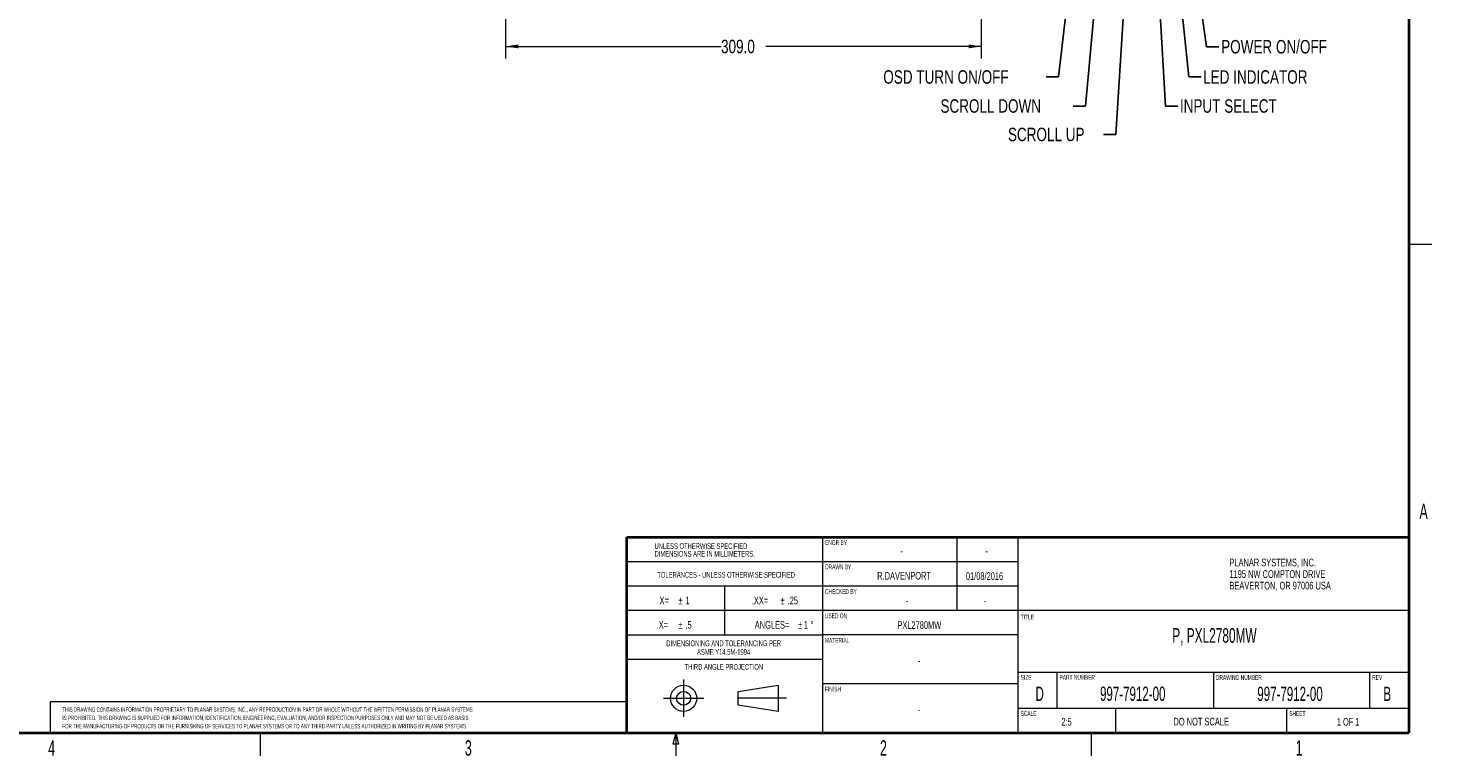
# Model space of a CAD drawing. Header units: millimetres. Extents: x 19 to 844, y 7 to 552.
# Tile 167 of 175: x 479 to 844, y 7 to 196. Entities that reach past the tile are written whole.
import ezdxf

# ---------------------------------------------------------------- set-up
doc = ezdxf.new("R2010")
doc.units = ezdxf.units.MM
doc.linetypes.add('CENTERX2', pattern=[20.32, 12.7, -2.54, 2.54, -2.54])
doc.styles.add('SLDTEXTSTYLE0', font='TXT', dxfattribs={"width": 0.75})
doc.styles.add('SLDTEXTSTYLE1', font='TXT', dxfattribs={"width": 0.605})
doc.styles.add('SLDTEXTSTYLE2', font='TXT', dxfattribs={"width": 0.57})
doc.dimstyles.new('SLDDIMSTYLE0', dxfattribs={"dimtxt": 3.5, "dimasz": 3.302, "dimexe": 0, "dimexo": 0.0625, "dimgap": 0.875, "dimtad": 0, "dimtih": 1, "dimtoh": 1, "dimdec": 1, "dimlfac": 2.5, "dimrnd": 1e-09, "dimzin": 4, "dimdsep": 46, "dimtxsty": 'SLDTEXTSTYLE0', "dimsah": 1, "dimcen": 0.09, "dimadec": 0, "dimazin": 1, "dimtfac": 1, "dimtdec": 1, "dimtofl": 0, "dimtmove": 0, "dimatfit": 3, "dimfxl": 0, "dimfrac": 2, "dimtolj": 1, "dimtzin": 12, "dimarcsym": 0})
doc.dimstyles.new('SLDDIMSTYLE2', dxfattribs={"dimtxt": 0.18, "dimasz": 3.302, "dimexe": 0, "dimexo": 0.0625, "dimgap": 0, "dimtad": 0, "dimtih": 1, "dimtoh": 1, "dimdec": 0, "dimrnd": 1e-09, "dimzin": 0, "dimdsep": 46, "dimtxsty": 'Standard', "dimsah": 1, "dimcen": 0.09, "dimadec": 0, "dimazin": 0, "dimtfac": 3.302, "dimtdec": 0, "dimtofl": 0, "dimtmove": 0, "dimatfit": 3, "dimfxl": 0, "dimfrac": 2, "dimtolj": 1, "dimtzin": 0, "dimarcsym": 0})

# ---------------------------------------------------------------- blocks, each defined once
blk = doc.blocks.new('SW_NOTE_1')
at = {"color": 0, "linetype": 'Continuous', "lineweight": 0, "char_height": 1.15, "attachment_point": 1, "style": 'SLDTEXTSTYLE1'}
for s, insert in [('THIS DRAWING CONTAINS INFORMATION PROPRIETARY TO PLANAR SYSTEMS, INC., ANY REPRODUCTION IN PART OR WHOLE WITHOUT THE WRITTEN PERMISSION OF PLANAR SYSTEMS', (0, 1.48)), ('IS PROHIBITED. THIS DRAWING IS SUPPLIED FOR INFORMATION, IDENTIFICATION, ENGINEERING, EVALUATION, AND/OR INSPECTION PURPOSES ONLY AND MAY NOT BE USED AS BASIS', (0, -0.67)), ('FOR THE MANUFACTURING OF PRODUCTS OR THE FURNISHING OF SERVICES TO PLANAR SYSTEMS OR TO ANY THIRD PARTY UNLESS AUTHORIZED IN WRITING BY PLANAR SYSTEMS.', (0, -2.82))]:
    blk.add_mtext(s, dxfattribs=dict(at, insert=insert))
blk = doc.blocks.new('SW_NOTE_2')
at = {"color": 0, "linetype": 'Continuous', "lineweight": 0, "char_height": 2, "attachment_point": 1, "style": 'SLDTEXTSTYLE1'}
for s, insert in [('PLANAR SYSTEMS, INC.', (0, 2.58)), ('1195 NW COMPTON DRIVE', (0, -0.42)), ('BEAVERTON, OR 97006 USA', (0, -3.42))]:
    blk.add_mtext(s, dxfattribs=dict(at, insert=insert))
blk = doc.blocks.new('SW_NOTE_3')
at = {"color": 0, "linetype": 'Continuous', "lineweight": 0, "char_height": 1.5, "attachment_point": 2, "style": 'SLDTEXTSTYLE1'}
for s, insert in [('DIMENSIONING AND TOLERANCING PER', (19.8, 1.93)), ('ASME Y14.5M-1994', (19.8, -0.32))]:
    blk.add_mtext(s, dxfattribs=dict(at, insert=insert))
blk = doc.blocks.new('SW_NOTE_4')
at = {"color": 0, "linetype": 'Continuous', "lineweight": 0, "char_height": 1.5, "attachment_point": 1, "style": 'SLDTEXTSTYLE1'}
for s, insert in [('UNLESS OTHERWISE SPECIFIED', (0, 1.93)), ('DIMENSIONS ARE IN MILLIMETERS.', (0, -0.07))]:
    blk.add_mtext(s, dxfattribs=dict(at, insert=insert))
blk = doc.blocks.new('SW_NOTE_5')
at = {"color": 0, "linetype": 'Continuous', "lineweight": 0, "char_height": 2, "attachment_point": 3, "style": 'SLDTEXTSTYLE1'}
for s, insert in [('ANGLES=', (12.5, 2.58)), ('%%p', (15.85, 2.58)), ('1', (17.37, 2.58)), ('%%d', (18.8, 2.58))]:
    blk.add_mtext(s, dxfattribs=dict(at, insert=insert))
blk = doc.blocks.new('SW_NOTE_6')
at = {"color": 0, "linetype": 'Continuous', "lineweight": 0, "char_height": 2, "attachment_point": 1, "style": 'SLDTEXTSTYLE1'}
for s, insert in [('.XX=', (0, 2.58)), ('%%p', (7.46, 2.58)), ('.25', (9.3, 2.58))]:
    blk.add_mtext(s, dxfattribs=dict(at, insert=insert))
blk = doc.blocks.new('SW_NOTE_7')
at = {"color": 0, "linetype": 'Continuous', "lineweight": 0, "char_height": 2, "attachment_point": 1, "style": 'SLDTEXTSTYLE1'}
for s, insert in [('.X=', (0, 2.58)), ('%%p', (5.63, 2.58)), ('.5', (7.47, 2.58))]:
    blk.add_mtext(s, dxfattribs=dict(at, insert=insert))
blk = doc.blocks.new('SW_NOTE_8')
at = {"color": 0, "linetype": 'Continuous', "lineweight": 0, "char_height": 2, "attachment_point": 1, "style": 'SLDTEXTSTYLE1'}
for s, insert in [('X=', (0, 2.58)), ('%%p', (4.93, 2.58)), ('1', (6.77, 2.58))]:
    blk.add_mtext(s, dxfattribs=dict(at, insert=insert))
blk = doc.blocks.new('_D')
at = {"color": 7, "linetype": 'Continuous', "lineweight": 0}
for p, q in [((603.51, 199.44), (603.51, 187.88)), ((727.1, 199.44), (727.1, 187.88)), ((603.51, 191.06), (659.48, 191.06)), ((727.1, 191.06), (671.12, 191.06))]:
    blk.add_line(p, q, dxfattribs=at)
for points in [[(603.51, 191.06), (606.81, 190.55), (606.81, 191.56)], [(727.1, 191.06), (723.8, 191.56), (723.8, 190.55)]]:
    blk.add_solid(points, dxfattribs=at)
at = {"color": 7, "linetype": 'Continuous', "lineweight": 0, "insert": (659.48, 192.79), "char_height": 3.5, "attachment_point": 1, "style": 'SLDTEXTSTYLE0'}
blk.add_mtext('309.0', dxfattribs=at)

msp = doc.modelspace()

# ---------------------------------------------------------------- linework, layer by layer
at = {"color": 7, "linetype": 'Continuous', "lineweight": 40}
for p, q in [((838.2, 546.1), (838.2, 12.7)), ((635, 12.7), (635, 63.5)), ((635, 63.5), (838.2, 63.5)), ((25.4, 12.7), (838.2, 12.7))]:
    msp.add_line(p, q, dxfattribs=at)
at = {"color": 7, "linetype": 'Continuous', "lineweight": 0}
for p, q in [((838.2, 139.7), (844.2, 139.7)), ((685.8, 63.5), (685.8, 12.7)), ((720.725, 63.5), (720.725, 44.45)), ((736.6, 63.5), (736.6, 12.7)), ((685.8, 57.15), (635, 57.15)), ((736.6, 57.15), (685.8, 57.15)), ((685.8, 50.8), (635, 50.8)), ((660.4, 50.8), (660.4, 38.1)), ((736.6, 50.8), (685.8, 50.8)), ((685.8, 44.45), (635, 44.45)), ((838.2, 44.45), (685.8, 44.45)), ((635, 38.1), (685.8, 38.1)), ((736.6, 38.1), (685.8, 38.1)), ((685.8, 31.75), (635, 31.75)), ((736.6, 28.448), (838.2, 28.448)), ((746.76, 28.448), (746.76, 19.05)), ((787.4, 28.448), (787.4, 19.05)), ((828.04, 19.05), (828.04, 28.448)), ((663.956, 23.456), (674.3, 25.047)), ((663.956, 19.836), (663.956, 23.456)), ((674.3, 25.047), (674.3, 18.246)), ((736.6, 25.4), (685.8, 25.4)), ((674.3, 18.246), (663.956, 19.836)), ((736.6, 19.05), (838.2, 19.05)), ((762, 19.05), (762, 12.7)), ((806.45, 19.05), (806.45, 12.7)), ((539.75, 12.7), (539.75, 6.7)), ((647.7, 12.7), (646.95, 9.7)), ((647.7, 12.7), (647.7, 6.7)), ((647.7, 12.7), (648.45, 9.7)), ((755.65, 12.7), (755.65, 6.7)), ((648.45, 9.7), (646.95, 9.7))]:
    msp.add_line(p, q, dxfattribs=at)
at = {"color": 7, "linetype": 'CENTERX2', "lineweight": 0}
for p, q in [((649.75, 26.561), (649.75, 16.829)), ((644.53, 21.646), (655.017, 21.646)), ((676.475, 21.646), (661.954, 21.646))]:
    msp.add_line(p, q, dxfattribs=at)
at = {"color": 7, "linetype": 'Continuous', "lineweight": 15}
for p, q in [((485.14, 20.7), (485.14, 12.7)), ((635, 20.7), (485.14, 20.7))]:
    msp.add_line(p, q, dxfattribs=at)
at = {"color": 7, "linetype": 'Continuous', "lineweight": 0}
for radius in [3.4, 1.81]:
    msp.add_circle((649.75, 21.646), radius, dxfattribs=at)

# ---------------------------------------------------------------- block references
for name, p in [('SW_NOTE_4', (642.198, 60.022)), ('SW_NOTE_2', (791.585, 55.356)), ('SW_NOTE_8', (643.505, 45.496)), ('SW_NOTE_6', (667.482, 45.494)), ('SW_NOTE_7', (642.766, 39.156)), ('SW_NOTE_5', (664.718, 39.156)), ('SW_NOTE_3', (640.349, 34.765)), ('SW_NOTE_1', (488.323, 17.81))]:
    msp.add_blockref(name, p, dxfattribs=at)

# ---------------------------------------------------------------- texts
for s, insert, char_height, attachment_point, style in [('POWER ON/OFF', (789.431, 192.72), 3.5, 1, 'SLDTEXTSTYLE0'), ('OSD TURN ON/OFF', (701.637, 184.86), 3.5, 1, 'SLDTEXTSTYLE0'), ('LED INDICATOR', (784.764, 184.86), 3.5, 1, 'SLDTEXTSTYLE0'), ('SCROLL DOWN', (716.49, 177.318), 3.5, 1, 'SLDTEXTSTYLE0'), ('INPUT SELECT', (778.718, 177.318), 3.5, 1, 'SLDTEXTSTYLE0'), ('SCROLL UP', (734.027, 169.926), 3.5, 1, 'SLDTEXTSTYLE0'), ('A', (842.036, 72.224), 4, 2, 'SLDTEXTSTYLE1'), ('ENGR BY', (686.519, 62.743), 1.25, 1, 'SLDTEXTSTYLE1'), ('-', (706.348, 60.92), 2, 2, 'SLDTEXTSTYLE1'), ('-', (728.518, 60.924), 2, 2, 'SLDTEXTSTYLE1'), ('DRAWN BY', (686.519, 56.42), 1.25, 1, 'SLDTEXTSTYLE1'), ('TOLERANCES - UNLESS OTHERWISE SPECIFIED', (660.794, 54.495), 1.5, 2, 'SLDTEXTSTYLE1'), ('R.DAVENPORT', (707.042, 54.491), 2, 2, 'SLDTEXTSTYLE1'), ('01/08/2016', (727.943, 54.41), 2, 2, 'SLDTEXTSTYLE1'), ('CHECKED BY', (686.519, 50.043), 1.25, 1, 'SLDTEXTSTYLE1'), ('-', (707.814, 48.09), 2, 2, 'SLDTEXTSTYLE1'), ('-', (728.107, 48.061), 2, 2, 'SLDTEXTSTYLE1'), ('USED ON', (686.471, 43.72), 1.25, 1, 'SLDTEXTSTYLE1'), ('PXL2780MW', (710.995, 41.663), 2, 2, 'SLDTEXTSTYLE1'), ('TITLE', (737.346, 43.387), 1.25, 1, 'SLDTEXTSTYLE1'), ('MATERIAL', (686.486, 37.323), 1.25, 1, 'SLDTEXTSTYLE1'), ('P, PXL2780MW', (787.69, 39.883), 3.81, 2, 'SLDTEXTSTYLE1'), ('THIRD ANGLE PROJECTION', (660.195, 30.559), 1.5, 2, 'SLDTEXTSTYLE1'), ('-', (710.981, 32.418), 2, 2, 'SLDTEXTSTYLE1'), ('SIZE', (737.347, 27.717), 1.25, 1, 'SLDTEXTSTYLE1'), ('PART NUMBER', (747.434, 27.717), 1.25, 1, 'SLDTEXTSTYLE1'), ('DRAWING NUMBER', (788.059, 27.672), 1.25, 1, 'SLDTEXTSTYLE1'), ('REV', (828.692, 27.679), 1.25, 1, 'SLDTEXTSTYLE1'), ('FINISH', (686.499, 24.671), 1.25, 1, 'SLDTEXTSTYLE1'), ('D', (742.273, 24.68), 3.704, 2, 'SLDTEXTSTYLE1'), ('997-7912-00', (766.455, 24.68), 3.70417, 2, 'SLDTEXTSTYLE1'), ('997-7912-00', (807.325, 24.66), 3.70417, 2, 'SLDTEXTSTYLE1'), ('B', (832.595, 24.66), 3.704, 2, 'SLDTEXTSTYLE1'), ('-', (710.981, 19.741), 2, 2, 'SLDTEXTSTYLE1'), ('SCALE', (737.319, 18.317), 1.25, 1, 'SLDTEXTSTYLE1'), ('SHEET', (807.122, 18.318), 1.25, 1, 'SLDTEXTSTYLE1'), ('2:5', (749.271, 16.555), 2, 2, 'SLDTEXTSTYLE1'), ('DO NOT SCALE', (784.248, 16.593), 2, 2, 'SLDTEXTSTYLE1'), ('1 OF 1', (822.429, 16.538), 2, 2, 'SLDTEXTSTYLE2'), ('4', (485.531, 10.757), 4, 2, 'SLDTEXTSTYLE1'), ('3', (593.814, 10.745), 4, 2, 'SLDTEXTSTYLE1'), ('2', (701.679, 10.744), 4, 2, 'SLDTEXTSTYLE1'), ('1', (809.689, 10.724), 4, 2, 'SLDTEXTSTYLE1')]:
    msp.add_mtext(s, dxfattribs=dict(at, insert=insert, char_height=char_height, attachment_point=attachment_point, style=style))

# ---------------------------------------------------------------- dimensions: what is measured, and where the dimension line sits
dim = msp.add_linear_dim(base=(603.506, 191.056), p1=(727.099, 200.705), p2=(603.506, 200.705), angle=360, dimstyle='SLDDIMSTYLE0', dxfattribs=at)
dim.commit()
dim.dimension.update_dxf_attribs({"geometry": '_D', "text_midpoint": (665.302, 191.056), "dimtype": 160})

# ---------------------------------------------------------------- leaders
for points in [[(751.551, 220.45), (747.204, 183.114), (743.954, 183.114)], [(758.261, 220.45), (754.2, 175.494), (750.95, 175.494)], [(765.283, 220.45), (762.097, 168.187), (758.847, 168.187)], [(772.435, 220.45), (774.956, 175.494), (778.206, 175.494)], [(777.244, 220.271), (781.01, 183.114), (784.26, 183.114)], [(781.61, 220.45), (785.603, 190.943), (788.853, 190.943)]]:
    msp.add_leader(points, dimstyle='SLDDIMSTYLE2', dxfattribs=at)

doc.saveas('drawing.dxf')
